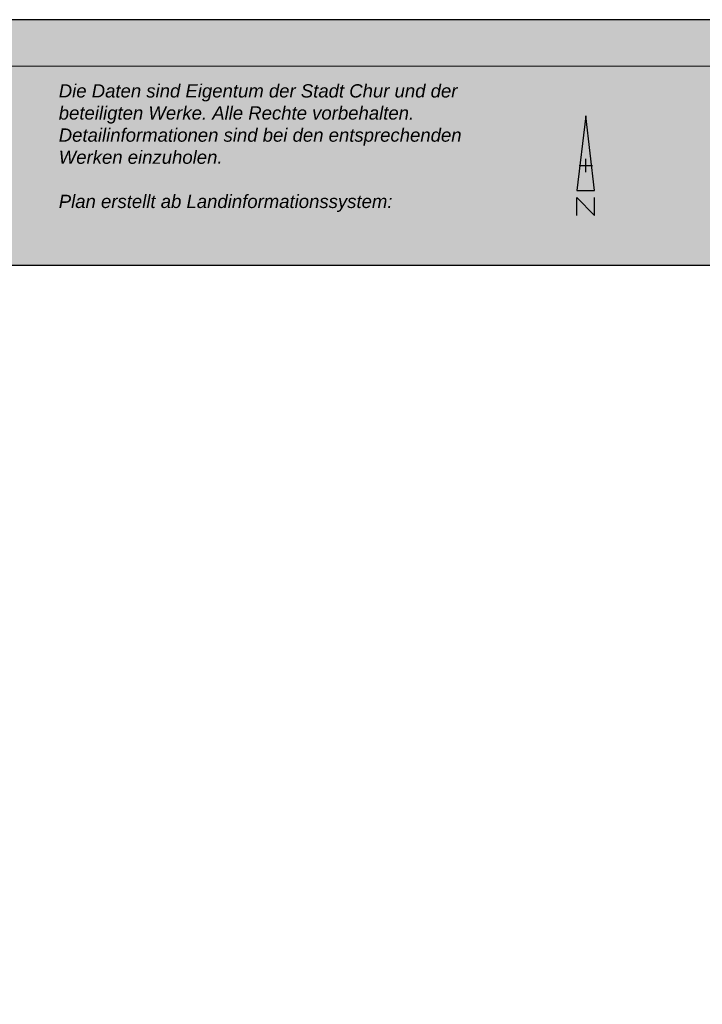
# Paper-space layout 'Chur_AW_A3' of a CAD drawing. Header units: metres. Extents: x -5 to 415, y -7 to 290.
# Tile 4 of 5: x 98 to 201, y 142 to 290. Entities that reach past the tile are written whole.
import ezdxf

# ---------------------------------------------------------------- set-up
doc = ezdxf.new("R2010")
doc.units = ezdxf.units.M
doc.header["$PDMODE"] = 2
doc.header["$PDSIZE"] = -2
doc.layers.add('LAYOUT', color=7, linetype='Continuous')
doc.styles.add('Arial Kursiv', font='ariali.ttf')

# ---------------------------------------------------------------- blocks, each defined once
blk = doc.blocks.new('*U66')
at = {"color": 250, "linetype": 'Continuous', "lineweight": 30}
for points in [[(-2.14, -6), (2.14, -6), (0, 11.99), (-2.14, -6)], [(-2.14, -11.99), (-2.14, -7.71), (2.14, -11.99), (2.14, -7.71)]]:
    blk.add_lwpolyline(points, dxfattribs=at)

psp = doc.layouts.new('Chur_AW_A3')

# ---------------------------------------------------------------- hatches: boundary and pattern name
at = {"layer": 'LAYOUT', "true_color": 0xffffff}
h = psp.add_hatch(color=7, dxfattribs=at)
h.paths.add_polyline_path([(414.97, 290.19), (-5.03, 290.19), (-5.03, -6.81), (414.97, -6.81)])
h.paths.add_polyline_path([(407.97, 253.19), (407.97, 0.19), (1.97, 0.19), (1.97, 253.19)], flags=16)

# ---------------------------------------------------------------- linework, layer by layer
at = {"layer": 'LAYOUT'}
for points in [[(-5.03, -6.81), (414.97, -6.81), (414.97, 290.19), (-5.03, 290.19)], [(1.97, 253.19), (407.97, 253.19), (407.97, 0.19), (1.97, 0.19)]]:
    psp.add_lwpolyline(points, close=True, dxfattribs=at)
at = {"layer": 'LAYOUT', "color": 7, "linetype": 'Continuous', "lineweight": 18}
psp.add_lwpolyline([(1.97, 283.19), (407.97, 283.19), (407.97, 253.19), (1.97, 253.19)], close=True, dxfattribs=at)
at = {"layer": 'LAYOUT', "color": 7, "true_color": 0xffffff}
psp.add_point((183.2, 268.19), dxfattribs=at)

# ---------------------------------------------------------------- block references
at = {"layer": 'LAYOUT', "color": 7, "lineweight": 30, "xscale": 0.6270000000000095, "yscale": 0.6270000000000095, "zscale": 0.6270000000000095}
psp.add_blockref('*U66', (183.2, 268.19), dxfattribs=at)

# ---------------------------------------------------------------- texts
at = {"layer": 'LAYOUT', "insert": (103.76, 280.46), "char_height": 2, "width": 67.3174, "attachment_point": 1, "style": 'Arial Kursiv'}
psp.add_mtext('Die Daten sind Eigentum der Stadt Chur und der beteiligten Werke. Alle Rechte vorbehalten. Detailinformationen sind bei den entsprechenden Werken einzuholen.\\P\\PPlan erstellt ab Landinformationssystem:', dxfattribs=at)

doc.saveas('drawing.dxf')
